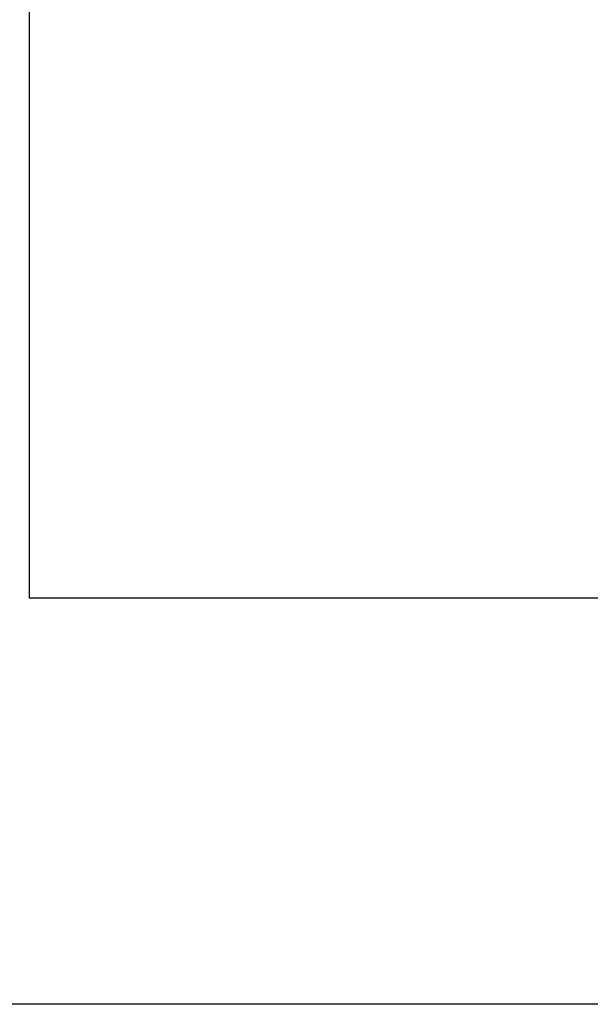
# Model space of a CAD drawing. Header units: millimetres. Extents: x -6500 to 4200, y 0 to 5940.
# Tile 82 of 157: x 39 to 95, y 0 to 97. Entities that reach past the tile are written whole.
import ezdxf

# ---------------------------------------------------------------- set-up
doc = ezdxf.new("R2010")
doc.units = ezdxf.units.MM
doc.layers.add('153', color=250, linetype='Continuous')
doc.layers.add('256', color=250, linetype='Continuous')

msp = doc.modelspace()

# ---------------------------------------------------------------- hatches: boundary and pattern name
at = {"layer": '153', "linetype": 'Continuous', "lineweight": 35}
h = msp.add_hatch(dxfattribs=at)
h.set_pattern_fill('ANSI31', color=155, scale=1.5, angle=29.985, style=0)
edge = h.paths.add_edge_path(flags=0)
edge.add_line((66.226, 94.643), (68.976, 94.643))
edge.add_line((68.976, 94.656), (66.226, 94.656))
edge = h.paths.add_edge_path(flags=0)
edge.add_spline(control_points=[(65.964, 94.393), (65.964, 94.402), (65.964, 94.411), (65.966, 94.428), (65.968, 94.445), (65.972, 94.461), (65.975, 94.472), (65.976, 94.474), (65.977, 94.478), (65.978, 94.48), (65.98, 94.486), (65.982, 94.49), (65.987, 94.502), (65.994, 94.517), (66.003, 94.532), (66.01, 94.543), (66.013, 94.546), (66.016, 94.551), (66.018, 94.553), (66.02, 94.557), (66.022, 94.558), (66.029, 94.567), (66.034, 94.573), (66.046, 94.585), (66.059, 94.597), (66.073, 94.607), (66.082, 94.613), (66.084, 94.614), (66.087, 94.616), (66.089, 94.617), (66.095, 94.621), (66.098, 94.623), (66.11, 94.629), (66.125, 94.636), (66.141, 94.642), (66.154, 94.646), (66.158, 94.647), (66.166, 94.649), (66.17, 94.65), (66.183, 94.653), (66.2, 94.655), (66.217, 94.656), (66.226, 94.656)], knot_values=[0, 0, 0, 0, 0.0625, 0.0625, 0.125, 0.1875, 0.1875, 0.203125, 0.203125, 0.21875, 0.21875, 0.25, 0.25, 0.3125, 0.375, 0.375, 0.40625, 0.40625, 0.421875, 0.421875, 0.4375, 0.4375, 0.5, 0.5, 0.5625, 0.625, 0.625, 0.640625, 0.640625, 0.65625, 0.65625, 0.6875, 0.6875, 0.75, 0.8125, 0.8125, 0.84375, 0.84375, 0.875, 0.875, 0.9375, 1, 1, 1, 1], degree=3, periodic=0)
edge.add_line((65.964, 91.531), (65.964, 94.393))
edge.add_line((65.976, 94.393), (65.976, 91.531))
edge.add_spline(control_points=[(66.226, 94.643), (66.218, 94.643), (66.201, 94.643), (66.185, 94.64), (66.173, 94.638), (66.169, 94.637), (66.161, 94.635), (66.157, 94.634), (66.145, 94.63), (66.13, 94.625), (66.115, 94.618), (66.104, 94.612), (66.101, 94.61), (66.096, 94.607), (66.094, 94.606), (66.09, 94.603), (66.089, 94.602), (66.08, 94.597), (66.067, 94.587), (66.055, 94.576), (66.043, 94.564), (66.038, 94.558), (66.031, 94.55), (66.03, 94.549), (66.028, 94.546), (66.026, 94.544), (66.023, 94.539), (66.02, 94.536), (66.014, 94.525), (66.005, 94.511), (65.998, 94.497), (65.994, 94.485), (65.992, 94.482), (65.99, 94.476), (65.989, 94.474), (65.988, 94.47), (65.987, 94.468), (65.984, 94.458), (65.98, 94.442), (65.978, 94.426), (65.976, 94.41), (65.976, 94.402), (65.976, 94.393)], knot_values=[0, 0, 0, 0, 0.0625, 0.125, 0.125, 0.15625, 0.15625, 0.1875, 0.1875, 0.25, 0.3125, 0.3125, 0.34375, 0.34375, 0.359375, 0.359375, 0.375, 0.375, 0.4375, 0.5, 0.5, 0.5625, 0.5625, 0.578125, 0.578125, 0.59375, 0.59375, 0.625, 0.625, 0.6875, 0.75, 0.75, 0.78125, 0.78125, 0.796875, 0.796875, 0.8125, 0.8125, 0.875, 0.9375, 0.9375, 1, 1, 1, 1], degree=3, periodic=0)
h = msp.add_hatch(dxfattribs=at)
h.set_pattern_fill('ANSI31', color=155, scale=1.5, angle=14.992, style=0)
h.paths.add_polyline_path([(66.046, 91.371), (66.167, 91.488), (66.004, 91.488), (66.004, 91.371)], flags=0)
edge = h.paths.add_edge_path(flags=0)
edge.add_spline(control_points=[(66.418, 91.304), (66.424, 91.304), (66.429, 91.304), (66.438, 91.303), (66.441, 91.303), (66.446, 91.302), (66.451, 91.301), (66.457, 91.299), (66.462, 91.297), (66.465, 91.297), (66.473, 91.294), (66.478, 91.291), (66.483, 91.289)], knot_values=[0, 0, 0, 0, 0.25, 0.25, 0.375, 0.375, 0.5, 0.625, 0.625, 0.75, 0.75, 1, 1, 1, 1], degree=3, periodic=0)
edge.add_spline(control_points=[(66.488, 91.306), (66.479, 91.308), (66.47, 91.309), (66.453, 91.313), (66.444, 91.315), (66.426, 91.32), (66.417, 91.322), (66.4, 91.327), (66.391, 91.33), (66.382, 91.333)], knot_values=[0, 0, 0, 0, 0.25, 0.25, 0.5, 0.5, 0.75, 0.75, 1, 1, 1, 1], degree=3, periodic=0)
edge.add_line((66.382, 91.333), (66.271, 91.371))
edge.add_spline(control_points=[(66.271, 91.371), (66.269, 91.371), (66.265, 91.373), (66.261, 91.376), (66.258, 91.378), (66.258, 91.378), (66.257, 91.379), (66.256, 91.38), (66.254, 91.381), (66.252, 91.384), (66.25, 91.385), (66.248, 91.388), (66.248, 91.389), (66.247, 91.391), (66.246, 91.392), (66.244, 91.395), (66.244, 91.398), (66.243, 91.4), (66.243, 91.401), (66.242, 91.402), (66.242, 91.403), (66.242, 91.404), (66.242, 91.405), (66.241, 91.409), (66.241, 91.411), (66.241, 91.415), (66.241, 91.416), (66.241, 91.418), (66.242, 91.419), (66.242, 91.423), (66.243, 91.425), (66.244, 91.428), (66.244, 91.43), (66.245, 91.431), (66.245, 91.432), (66.246, 91.433), (66.246, 91.433), (66.248, 91.436), (66.249, 91.438), (66.251, 91.441), (66.252, 91.441), (66.253, 91.443), (66.254, 91.444), (66.257, 91.446), (66.259, 91.448), (66.261, 91.45), (66.262, 91.45), (66.264, 91.452), (66.265, 91.452), (66.269, 91.454), (66.271, 91.455), (66.273, 91.455)], knot_values=[0, 0, 0, 0, 0.0625, 0.125, 0.125, 0.140625, 0.140625, 0.15625, 0.1875, 0.1875, 0.25, 0.25, 0.28125, 0.28125, 0.3125, 0.3125, 0.375, 0.375, 0.390625, 0.390625, 0.40625, 0.40625, 0.4375, 0.4375, 0.5, 0.5, 0.53125, 0.53125, 0.5625, 0.5625, 0.625, 0.625, 0.65625, 0.65625, 0.671875, 0.671875, 0.6875, 0.6875, 0.75, 0.75, 0.78125, 0.78125, 0.8125, 0.8125, 0.875, 0.875, 0.90625, 0.90625, 0.9375, 0.9375, 1, 1, 1, 1], degree=3, periodic=0)
edge.add_line((66.273, 91.455), (66.476, 91.513))
edge.add_line((66.476, 91.513), (66.344, 91.488))
edge.add_line((66.344, 91.488), (66.21, 91.488))
edge.add_line((66.21, 91.488), (66.114, 91.396))
edge.add_spline(control_points=[(66.114, 91.396), (66.113, 91.394), (66.111, 91.392), (66.108, 91.39), (66.107, 91.39), (66.105, 91.388), (66.103, 91.387), (66.101, 91.386), (66.099, 91.385), (66.098, 91.384), (66.095, 91.383), (66.093, 91.382), (66.091, 91.381)], knot_values=[0, 0, 0, 0, 0.25, 0.25, 0.375, 0.375, 0.5, 0.625, 0.625, 0.75, 0.75, 1, 1, 1, 1], degree=3, periodic=0)
edge.add_spline(control_points=[(66.089, 91.361), (66.095, 91.358), (66.102, 91.355), (66.111, 91.349), (66.113, 91.347), (66.119, 91.343), (66.125, 91.339), (66.131, 91.335), (66.136, 91.331), (66.139, 91.328), (66.147, 91.321), (66.152, 91.316), (66.156, 91.311)], knot_values=[0, 0, 0, 0, 0.25, 0.25, 0.375, 0.375, 0.5, 0.625, 0.625, 0.75, 0.75, 1, 1, 1, 1], degree=3, periodic=0)
edge.add_line((66.172, 91.304), (66.418, 91.304))
edge = h.paths.add_edge_path(flags=0)
edge.add_spline(control_points=[(66.091, 91.381), (66.09, 91.381), (66.089, 91.381), (66.087, 91.38), (66.087, 91.38), (66.087, 91.379), (66.086, 91.379), (66.086, 91.378), (66.085, 91.377), (66.085, 91.377), (66.084, 91.376), (66.084, 91.375), (66.084, 91.375), (66.083, 91.374), (66.083, 91.374), (66.083, 91.374), (66.083, 91.373), (66.083, 91.372), (66.083, 91.371), (66.083, 91.37), (66.083, 91.369), (66.083, 91.368), (66.083, 91.367), (66.084, 91.366), (66.084, 91.366), (66.085, 91.365), (66.085, 91.365), (66.086, 91.364), (66.086, 91.363), (66.087, 91.362), (66.088, 91.362), (66.089, 91.361)], knot_values=[0, 0, 0, 0, 0.125, 0.125, 0.15625, 0.15625, 0.1875, 0.25, 0.25, 0.3125, 0.3125, 0.375, 0.375, 0.40625, 0.40625, 0.4375, 0.4375, 0.5, 0.5625, 0.5625, 0.625, 0.625, 0.6875, 0.6875, 0.75, 0.75, 0.8125, 0.8125, 0.875, 0.875, 1, 1, 1, 1], degree=3, periodic=0)
edge = h.paths.add_edge_path(flags=0)
edge.add_spline(control_points=[(66.483, 91.289), (66.483, 91.289), (66.484, 91.288), (66.485, 91.288), (66.486, 91.288), (66.487, 91.288), (66.488, 91.288), (66.489, 91.288), (66.489, 91.288), (66.49, 91.288), (66.49, 91.289), (66.491, 91.289), (66.492, 91.289), (66.492, 91.289), (66.493, 91.29), (66.493, 91.29), (66.494, 91.291), (66.494, 91.291), (66.494, 91.292), (66.495, 91.292), (66.495, 91.293), (66.495, 91.294), (66.495, 91.294), (66.496, 91.295), (66.496, 91.295), (66.496, 91.296), (66.496, 91.297), (66.496, 91.297), (66.496, 91.298), (66.496, 91.299), (66.496, 91.299), (66.495, 91.301), (66.495, 91.301), (66.494, 91.302), (66.494, 91.303), (66.493, 91.304), (66.493, 91.304), (66.492, 91.305), (66.491, 91.305), (66.491, 91.305), (66.491, 91.305), (66.49, 91.306), (66.489, 91.306), (66.488, 91.306)], knot_values=[0, 0, 0, 0, 0.0625, 0.0625, 0.125, 0.125, 0.1875, 0.1875, 0.21875, 0.21875, 0.25, 0.28125, 0.28125, 0.3125, 0.3125, 0.375, 0.375, 0.40625, 0.40625, 0.4375, 0.46875, 0.46875, 0.5, 0.5, 0.5625, 0.5625, 0.59375, 0.59375, 0.625, 0.625, 0.6875, 0.6875, 0.75, 0.75, 0.8125, 0.8125, 0.875, 0.875, 0.90625, 0.90625, 0.9375, 0.9375, 1, 1, 1, 1], degree=3, periodic=0)
edge = h.paths.add_edge_path(flags=0)
edge.add_spline(control_points=[(66.564, 91.457), (66.564, 91.457), (66.564, 91.456), (66.563, 91.455), (66.563, 91.455), (66.563, 91.454), (66.563, 91.454), (66.563, 91.453), (66.562, 91.452), (66.562, 91.452), (66.562, 91.451), (66.561, 91.451), (66.561, 91.45), (66.56, 91.45), (66.56, 91.449), (66.559, 91.449), (66.558, 91.448), (66.557, 91.448), (66.556, 91.447), (66.556, 91.447), (66.555, 91.447), (66.555, 91.447), (66.554, 91.447), (66.553, 91.447), (66.553, 91.447), (66.551, 91.447), (66.551, 91.447), (66.55, 91.447), (66.549, 91.448), (66.549, 91.448), (66.549, 91.448), (66.548, 91.448), (66.547, 91.449), (66.546, 91.449), (66.546, 91.45), (66.546, 91.45), (66.545, 91.45), (66.545, 91.451), (66.544, 91.452), (66.544, 91.453), (66.544, 91.453), (66.543, 91.454), (66.543, 91.455), (66.543, 91.456)], knot_values=[0, 0, 0, 0, 0.0625, 0.0625, 0.09375, 0.09375, 0.125, 0.125, 0.1875, 0.1875, 0.21875, 0.21875, 0.25, 0.25, 0.3125, 0.3125, 0.375, 0.375, 0.4375, 0.4375, 0.46875, 0.46875, 0.5, 0.5, 0.5625, 0.5625, 0.625, 0.625, 0.65625, 0.65625, 0.6875, 0.6875, 0.75, 0.75, 0.78125, 0.78125, 0.8125, 0.8125, 0.875, 0.875, 0.9375, 0.9375, 1, 1, 1, 1], degree=3, periodic=0)
edge = h.paths.add_edge_path(flags=0)
edge.add_spline(control_points=[(66.31, 91.792), (66.311, 91.792), (66.311, 91.792), (66.312, 91.792), (66.313, 91.792), (66.314, 91.793), (66.314, 91.793), (66.315, 91.794), (66.316, 91.794), (66.316, 91.795), (66.317, 91.795), (66.317, 91.796), (66.317, 91.797), (66.317, 91.798), (66.318, 91.799), (66.318, 91.8), (66.317, 91.8), (66.317, 91.801), (66.317, 91.802), (66.317, 91.803), (66.316, 91.803), (66.316, 91.804), (66.315, 91.805), (66.314, 91.805), (66.314, 91.806), (66.313, 91.806), (66.312, 91.806), (66.311, 91.806), (66.311, 91.807), (66.309, 91.807), (66.309, 91.806), (66.308, 91.806), (66.307, 91.806), (66.307, 91.806)], knot_values=[0, 0, 0, 0, 0.0625, 0.0625, 0.125, 0.125, 0.1875, 0.1875, 0.25, 0.25, 0.3125, 0.3125, 0.375, 0.375, 0.4375, 0.4375, 0.5, 0.5, 0.5625, 0.5625, 0.625, 0.625, 0.6875, 0.6875, 0.75, 0.75, 0.8125, 0.8125, 0.875, 0.875, 0.9375, 0.9375, 1, 1, 1, 1], degree=3, periodic=0)
edge = h.paths.add_edge_path(flags=0)
edge.add_spline(control_points=[(66.278, 91.641), (66.278, 91.642), (66.278, 91.643), (66.278, 91.645), (66.278, 91.646), (66.278, 91.647), (66.277, 91.648), (66.277, 91.649), (66.277, 91.649), (66.277, 91.65), (66.276, 91.65), (66.276, 91.651), (66.275, 91.652), (66.274, 91.653), (66.274, 91.654), (66.273, 91.654), (66.273, 91.654), (66.272, 91.655), (66.271, 91.655), (66.27, 91.656), (66.27, 91.656), (66.268, 91.657), (66.266, 91.657), (66.264, 91.657), (66.263, 91.657), (66.261, 91.657), (66.26, 91.657), (66.259, 91.656), (66.258, 91.656), (66.258, 91.656)], knot_values=[0, 0, 0, 0, 0.125, 0.125, 0.1875, 0.1875, 0.25, 0.25, 0.28125, 0.28125, 0.3125, 0.3125, 0.375, 0.4375, 0.4375, 0.46875, 0.46875, 0.5, 0.5625, 0.5625, 0.625, 0.625, 0.75, 0.75, 0.875, 0.875, 0.9375, 0.9375, 1, 1, 1, 1], degree=3, periodic=0)
edge = h.paths.add_edge_path(flags=0)
edge.add_spline(control_points=[(66.543, 91.456), (66.542, 91.459), (66.542, 91.461), (66.54, 91.465), (66.54, 91.466), (66.539, 91.468), (66.538, 91.469), (66.538, 91.47), (66.537, 91.471), (66.535, 91.474), (66.534, 91.476), (66.531, 91.478), (66.531, 91.479), (66.529, 91.48), (66.528, 91.481), (66.525, 91.483), (66.523, 91.485), (66.52, 91.486), (66.519, 91.486), (66.515, 91.488), (66.512, 91.489), (66.509, 91.489), (66.508, 91.489), (66.507, 91.489), (66.506, 91.489), (66.504, 91.489), (66.502, 91.489), (66.498, 91.489), (66.495, 91.489), (66.493, 91.488)], knot_values=[0, 0, 0, 0, 0.125, 0.125, 0.1875, 0.1875, 0.21875, 0.21875, 0.25, 0.25, 0.375, 0.375, 0.40625, 0.40625, 0.4375, 0.5, 0.5625, 0.5625, 0.625, 0.625, 0.75, 0.75, 0.78125, 0.78125, 0.8125, 0.8125, 0.875, 0.875, 1, 1, 1, 1], degree=3, periodic=0)
edge.add_line((66.493, 91.488), (66.281, 91.427))
edge.add_spline(control_points=[(66.281, 91.427), (66.28, 91.427), (66.278, 91.426), (66.276, 91.425), (66.276, 91.425), (66.276, 91.424), (66.275, 91.424), (66.274, 91.423), (66.274, 91.422), (66.273, 91.422), (66.273, 91.421), (66.272, 91.421), (66.272, 91.42), (66.272, 91.419), (66.271, 91.418), (66.271, 91.417), (66.271, 91.417), (66.271, 91.416), (66.271, 91.416), (66.27, 91.415), (66.27, 91.414), (66.27, 91.412), (66.27, 91.411), (66.27, 91.41), (66.271, 91.409), (66.271, 91.408), (66.271, 91.407), (66.271, 91.407), (66.272, 91.406), (66.272, 91.405), (66.272, 91.405), (66.273, 91.404), (66.273, 91.403), (66.274, 91.403), (66.274, 91.402), (66.275, 91.401), (66.276, 91.401), (66.277, 91.4), (66.278, 91.4), (66.279, 91.399), (66.28, 91.399), (66.28, 91.398)], knot_values=[0, 0, 0, 0, 0.125, 0.125, 0.15625, 0.15625, 0.1875, 0.1875, 0.25, 0.25, 0.28125, 0.28125, 0.3125, 0.3125, 0.375, 0.375, 0.40625, 0.40625, 0.4375, 0.4375, 0.5, 0.5, 0.5625, 0.5625, 0.625, 0.625, 0.65625, 0.65625, 0.6875, 0.6875, 0.75, 0.75, 0.78125, 0.78125, 0.8125, 0.8125, 0.875, 0.875, 0.9375, 0.9375, 1, 1, 1, 1], degree=3, periodic=0)
edge.add_line((66.28, 91.398), (66.544, 91.308))
edge.add_spline(control_points=[(66.544, 91.308), (66.546, 91.308), (66.547, 91.308), (66.548, 91.307), (66.549, 91.306), (66.55, 91.306), (66.55, 91.305), (66.552, 91.304), (66.553, 91.303), (66.554, 91.302), (66.554, 91.302), (66.555, 91.301), (66.555, 91.3), (66.556, 91.298), (66.557, 91.297), (66.557, 91.296), (66.557, 91.295), (66.558, 91.294), (66.558, 91.293), (66.558, 91.292), (66.558, 91.29), (66.558, 91.289), (66.558, 91.288), (66.558, 91.287), (66.558, 91.286), (66.558, 91.284), (66.558, 91.283), (66.557, 91.281), (66.557, 91.281), (66.556, 91.28), (66.556, 91.279), (66.555, 91.278), (66.554, 91.277), (66.553, 91.275), (66.552, 91.274), (66.55, 91.272), (66.549, 91.272), (66.548, 91.271), (66.547, 91.27), (66.546, 91.27), (66.545, 91.27), (66.544, 91.269), (66.543, 91.269), (66.541, 91.268), (66.54, 91.268), (66.539, 91.268), (66.538, 91.268), (66.538, 91.268)], knot_values=[0, 0, 0, 0, 0.0625, 0.0625, 0.09375, 0.09375, 0.125, 0.125, 0.1875, 0.1875, 0.21875, 0.21875, 0.25, 0.25, 0.3125, 0.3125, 0.34375, 0.34375, 0.375, 0.375, 0.4375, 0.4375, 0.46875, 0.46875, 0.5, 0.5, 0.5625, 0.5625, 0.59375, 0.59375, 0.625, 0.625, 0.6875, 0.6875, 0.75, 0.75, 0.8125, 0.8125, 0.84375, 0.84375, 0.875, 0.875, 0.9375, 0.9375, 0.96875, 0.96875, 1, 1, 1, 1], degree=3, periodic=0)
edge.add_line((66.538, 91.268), (66.172, 91.268))
edge.add_spline(control_points=[(66.172, 91.268), (66.168, 91.268), (66.163, 91.269), (66.158, 91.27), (66.157, 91.27), (66.155, 91.271), (66.154, 91.271), (66.151, 91.272), (66.147, 91.274), (66.143, 91.276), (66.14, 91.278), (66.139, 91.278), (66.138, 91.28), (66.137, 91.28), (66.133, 91.284), (66.13, 91.287), (66.127, 91.29)], knot_values=[0, 0, 0, 0, 0.25, 0.25, 0.3125, 0.3125, 0.375, 0.375, 0.5, 0.625, 0.625, 0.6875, 0.6875, 0.75, 0.75, 1, 1, 1, 1], degree=3, periodic=0)
edge.add_spline(control_points=[(66.127, 91.29), (66.124, 91.293), (66.119, 91.299), (66.113, 91.305), (66.108, 91.309), (66.106, 91.31), (66.103, 91.312), (66.101, 91.313), (66.096, 91.316), (66.089, 91.32), (66.082, 91.324), (66.076, 91.326), (66.074, 91.326), (66.07, 91.327), (66.068, 91.328), (66.062, 91.329), (66.054, 91.33), (66.046, 91.331), (66.042, 91.331)], knot_values=[0, 0, 0, 0, 0.125, 0.25, 0.25, 0.3125, 0.3125, 0.375, 0.375, 0.5, 0.625, 0.625, 0.6875, 0.6875, 0.75, 0.75, 0.875, 1, 1, 1, 1], degree=3, periodic=0)
edge.add_line((66.042, 91.331), (65.964, 91.331))
edge.add_line((65.964, 91.331), (65.964, 91.531))
edge.add_line((65.964, 91.531), (66.169, 91.531))
edge.add_spline(control_points=[(66.564, 91.478), (66.564, 91.48), (66.563, 91.482), (66.562, 91.487), (66.562, 91.489), (66.561, 91.492), (66.56, 91.493), (66.559, 91.495), (66.558, 91.496), (66.557, 91.499), (66.555, 91.5), (66.554, 91.502)], knot_values=[0, 0, 0, 0, 0.25, 0.25, 0.5, 0.5, 0.625, 0.625, 0.75, 0.75, 1, 1, 1, 1], degree=3, periodic=0)
edge.add_spline(control_points=[(66.554, 91.502), (66.552, 91.504), (66.55, 91.506), (66.546, 91.511), (66.544, 91.513), (66.541, 91.518), (66.539, 91.521), (66.536, 91.526), (66.535, 91.528), (66.533, 91.531)], knot_values=[0, 0, 0, 0, 0.25, 0.25, 0.5, 0.5, 0.75, 0.75, 1, 1, 1, 1], degree=3, periodic=0)
edge.add_line((66.533, 91.531), (66.364, 91.531))
edge.add_line((66.364, 91.531), (66.364, 91.819))
edge.add_spline(control_points=[(66.364, 91.819), (66.364, 91.821), (66.363, 91.824), (66.363, 91.827), (66.362, 91.83), (66.362, 91.83), (66.361, 91.832), (66.361, 91.833), (66.36, 91.835), (66.359, 91.838), (66.357, 91.841), (66.355, 91.843), (66.354, 91.844), (66.352, 91.847), (66.349, 91.849), (66.347, 91.851), (66.345, 91.852), (66.344, 91.852), (66.343, 91.853), (66.342, 91.853), (66.34, 91.854), (66.338, 91.855), (66.336, 91.856), (66.335, 91.856), (66.334, 91.856), (66.333, 91.856), (66.33, 91.857), (66.327, 91.857), (66.324, 91.857), (66.322, 91.857), (66.321, 91.857), (66.319, 91.856), (66.318, 91.856), (66.316, 91.856), (66.313, 91.855), (66.31, 91.853), (66.309, 91.853)], knot_values=[0, 0, 0, 0, 0.0625, 0.125, 0.125, 0.15625, 0.15625, 0.1875, 0.1875, 0.25, 0.3125, 0.3125, 0.375, 0.375, 0.4375, 0.5, 0.5, 0.53125, 0.53125, 0.5625, 0.5625, 0.625, 0.625, 0.65625, 0.65625, 0.6875, 0.6875, 0.75, 0.8125, 0.8125, 0.84375, 0.84375, 0.875, 0.875, 0.9375, 1, 1, 1, 1], degree=3, periodic=0)
edge.add_spline(control_points=[(66.309, 91.853), (66.301, 91.849), (66.287, 91.84), (66.266, 91.826), (66.253, 91.816), (66.245, 91.809), (66.244, 91.807), (66.24, 91.805), (66.236, 91.8), (66.231, 91.796), (66.223, 91.787), (66.217, 91.781), (66.209, 91.771), (66.206, 91.768), (66.201, 91.761), (66.199, 91.758), (66.191, 91.748), (66.182, 91.734), (66.174, 91.719), (66.17, 91.712)], knot_values=[0, 0, 0, 0, 0.125, 0.25, 0.375, 0.375, 0.40625, 0.40625, 0.4375, 0.5, 0.5, 0.625, 0.625, 0.6875, 0.6875, 0.75, 0.75, 0.875, 1, 1, 1, 1], degree=3, periodic=0)
edge.add_line((66.17, 91.712), (66.197, 91.684))
edge.add_spline(control_points=[(66.197, 91.684), (66.2, 91.69), (66.203, 91.697), (66.207, 91.706), (66.209, 91.709), (66.211, 91.714), (66.212, 91.715), (66.214, 91.718), (66.215, 91.72), (66.219, 91.727), (66.227, 91.739), (66.24, 91.755), (66.251, 91.766), (66.258, 91.772), (66.26, 91.775), (66.262, 91.776), (66.266, 91.779), (66.268, 91.781), (66.277, 91.788), (66.288, 91.796), (66.3, 91.803), (66.307, 91.806)], knot_values=[0, 0, 0, 0, 0.125, 0.125, 0.1875, 0.1875, 0.21875, 0.21875, 0.25, 0.25, 0.375, 0.5, 0.625, 0.65625, 0.65625, 0.6875, 0.6875, 0.75, 0.75, 0.875, 1, 1, 1, 1], degree=3, periodic=0)
edge.add_line((66.304, 91.792), (66.297, 91.758))
edge.add_spline(control_points=[(66.297, 91.758), (66.289, 91.744), (66.28, 91.73), (66.269, 91.714), (66.266, 91.71), (66.261, 91.704), (66.259, 91.701), (66.251, 91.691), (66.241, 91.678), (66.23, 91.666), (66.219, 91.654), (66.213, 91.648), (66.195, 91.631), (66.183, 91.621), (66.17, 91.61)], knot_values=[0, 0, 0, 0, 0.25, 0.25, 0.3125, 0.3125, 0.375, 0.375, 0.5, 0.625, 0.625, 0.75, 0.75, 1, 1, 1, 1], degree=3, periodic=0)
edge.add_spline(control_points=[(66.184, 91.598), (66.19, 91.604), (66.195, 91.609), (66.203, 91.617), (66.206, 91.62), (66.212, 91.625), (66.218, 91.63), (66.225, 91.635), (66.231, 91.639), (66.234, 91.642), (66.244, 91.648), (66.251, 91.652), (66.258, 91.656)], knot_values=[0, 0, 0, 0, 0.25, 0.25, 0.375, 0.375, 0.5, 0.625, 0.625, 0.75, 0.75, 1, 1, 1, 1], degree=3, periodic=0)
edge.add_line((66.278, 91.641), (66.266, 91.581))
edge.add_spline(control_points=[(66.266, 91.581), (66.266, 91.579), (66.265, 91.576), (66.264, 91.574), (66.263, 91.572), (66.262, 91.571), (66.261, 91.57), (66.261, 91.57), (66.26, 91.568), (66.259, 91.567), (66.257, 91.566), (66.256, 91.565), (66.255, 91.564), (66.255, 91.564), (66.253, 91.563), (66.251, 91.562), (66.249, 91.561), (66.249, 91.561), (66.247, 91.561), (66.247, 91.561), (66.244, 91.56), (66.243, 91.56), (66.242, 91.56)], knot_values=[0, 0, 0, 0, 0.125, 0.25, 0.25, 0.3125, 0.3125, 0.375, 0.375, 0.5, 0.5, 0.5625, 0.5625, 0.625, 0.625, 0.75, 0.75, 0.8125, 0.8125, 0.875, 0.875, 1, 1, 1, 1], degree=3, periodic=0)
edge.add_line((66.242, 91.56), (66.189, 91.56))
h = msp.add_hatch(dxfattribs=at)
h.set_pattern_fill('ANSI31', color=155, scale=1.5, angle=-29.985, style=0)
edge = h.paths.add_edge_path(flags=0)
edge.add_line((68.526, 89.893), (68.526, 90.393))
edge.add_line((68.539, 90.393), (68.539, 89.893))
edge = h.paths.add_edge_path(flags=0)
edge.add_line((66.564, 89.893), (66.564, 91.418))
edge.add_spline(control_points=[(66.826, 89.631), (66.817, 89.631), (66.8, 89.632), (66.783, 89.634), (66.77, 89.637), (66.766, 89.638), (66.758, 89.64), (66.754, 89.641), (66.741, 89.645), (66.725, 89.651), (66.71, 89.658), (66.698, 89.664), (66.695, 89.666), (66.689, 89.67), (66.687, 89.671), (66.684, 89.673), (66.682, 89.674), (66.673, 89.68), (66.659, 89.69), (66.646, 89.702), (66.634, 89.714), (66.629, 89.72), (66.622, 89.729), (66.62, 89.73), (66.618, 89.734), (66.616, 89.736), (66.613, 89.741), (66.61, 89.744), (66.603, 89.755), (66.594, 89.77), (66.587, 89.785), (66.582, 89.797), (66.58, 89.801), (66.578, 89.807), (66.577, 89.809), (66.576, 89.813), (66.575, 89.815), (66.572, 89.826), (66.568, 89.842), (66.566, 89.859), (66.564, 89.876), (66.564, 89.885), (66.564, 89.893)], knot_values=[0, 0, 0, 0, 0.0625, 0.125, 0.125, 0.15625, 0.15625, 0.1875, 0.1875, 0.25, 0.3125, 0.3125, 0.34375, 0.34375, 0.359375, 0.359375, 0.375, 0.375, 0.4375, 0.5, 0.5, 0.5625, 0.5625, 0.578125, 0.578125, 0.59375, 0.59375, 0.625, 0.625, 0.6875, 0.75, 0.75, 0.78125, 0.78125, 0.796875, 0.796875, 0.8125, 0.8125, 0.875, 0.9375, 0.9375, 1, 1, 1, 1], degree=3, periodic=0)
edge.add_line((68.276, 89.631), (66.826, 89.631))
edge.add_spline(control_points=[(68.539, 89.893), (68.539, 89.885), (68.538, 89.868), (68.535, 89.851), (68.533, 89.838), (68.532, 89.834), (68.53, 89.825), (68.528, 89.821), (68.525, 89.809), (68.519, 89.793), (68.512, 89.777), (68.505, 89.766), (68.503, 89.762), (68.5, 89.757), (68.499, 89.755), (68.497, 89.751), (68.495, 89.749), (68.489, 89.74), (68.479, 89.726), (68.468, 89.714), (68.456, 89.702), (68.449, 89.696), (68.441, 89.689), (68.439, 89.688), (68.436, 89.685), (68.434, 89.684), (68.429, 89.68), (68.425, 89.677), (68.415, 89.67), (68.4, 89.662), (68.384, 89.654), (68.373, 89.649), (68.369, 89.648), (68.362, 89.646), (68.36, 89.645), (68.356, 89.644), (68.354, 89.643), (68.344, 89.64), (68.327, 89.636), (68.31, 89.633), (68.293, 89.631), (68.285, 89.631), (68.276, 89.631)], knot_values=[0, 0, 0, 0, 0.0625, 0.125, 0.125, 0.15625, 0.15625, 0.1875, 0.1875, 0.25, 0.3125, 0.3125, 0.34375, 0.34375, 0.359375, 0.359375, 0.375, 0.375, 0.4375, 0.5, 0.5, 0.5625, 0.5625, 0.578125, 0.578125, 0.59375, 0.59375, 0.625, 0.625, 0.6875, 0.75, 0.75, 0.78125, 0.78125, 0.796875, 0.796875, 0.8125, 0.8125, 0.875, 0.9375, 0.9375, 1, 1, 1, 1], degree=3, periodic=0)
edge.add_spline(control_points=[(68.276, 89.643), (68.284, 89.643), (68.293, 89.644), (68.309, 89.645), (68.325, 89.648), (68.341, 89.652), (68.35, 89.655), (68.352, 89.655), (68.356, 89.657), (68.358, 89.657), (68.364, 89.659), (68.368, 89.661), (68.379, 89.666), (68.394, 89.673), (68.408, 89.681), (68.418, 89.688), (68.422, 89.69), (68.426, 89.694), (68.428, 89.695), (68.431, 89.698), (68.433, 89.699), (68.441, 89.705), (68.447, 89.711), (68.459, 89.722), (68.469, 89.734), (68.479, 89.748), (68.485, 89.756), (68.486, 89.758), (68.488, 89.761), (68.489, 89.763), (68.493, 89.768), (68.495, 89.772), (68.5, 89.783), (68.507, 89.797), (68.513, 89.813), (68.516, 89.824), (68.517, 89.828), (68.52, 89.836), (68.52, 89.84), (68.523, 89.853), (68.525, 89.869), (68.526, 89.885), (68.526, 89.893)], knot_values=[0, 0, 0, 0, 0.0625, 0.0625, 0.125, 0.1875, 0.1875, 0.203125, 0.203125, 0.21875, 0.21875, 0.25, 0.25, 0.3125, 0.375, 0.375, 0.40625, 0.40625, 0.421875, 0.421875, 0.4375, 0.4375, 0.5, 0.5, 0.5625, 0.625, 0.625, 0.640625, 0.640625, 0.65625, 0.65625, 0.6875, 0.6875, 0.75, 0.8125, 0.8125, 0.84375, 0.84375, 0.875, 0.875, 0.9375, 1, 1, 1, 1], degree=3, periodic=0)
edge.add_line((66.826, 89.643), (68.276, 89.643))
edge.add_spline(control_points=[(66.576, 89.893), (66.576, 89.885), (66.576, 89.877), (66.578, 89.861), (66.58, 89.845), (66.584, 89.829), (66.587, 89.819), (66.588, 89.817), (66.589, 89.813), (66.59, 89.811), (66.592, 89.805), (66.594, 89.802), (66.598, 89.79), (66.605, 89.775), (66.614, 89.762), (66.62, 89.751), (66.623, 89.748), (66.626, 89.743), (66.628, 89.741), (66.63, 89.738), (66.631, 89.737), (66.638, 89.729), (66.643, 89.723), (66.655, 89.711), (66.667, 89.7), (66.68, 89.69), (66.689, 89.685), (66.69, 89.683), (66.694, 89.681), (66.696, 89.68), (66.701, 89.677), (66.704, 89.675), (66.715, 89.669), (66.73, 89.662), (66.745, 89.657), (66.757, 89.653), (66.761, 89.652), (66.769, 89.65), (66.773, 89.649), (66.785, 89.647), (66.801, 89.644), (66.818, 89.643), (66.826, 89.643)], knot_values=[0, 0, 0, 0, 0.0625, 0.0625, 0.125, 0.1875, 0.1875, 0.203125, 0.203125, 0.21875, 0.21875, 0.25, 0.25, 0.3125, 0.375, 0.375, 0.40625, 0.40625, 0.421875, 0.421875, 0.4375, 0.4375, 0.5, 0.5, 0.5625, 0.625, 0.625, 0.640625, 0.640625, 0.65625, 0.65625, 0.6875, 0.6875, 0.75, 0.8125, 0.8125, 0.84375, 0.84375, 0.875, 0.875, 0.9375, 1, 1, 1, 1], degree=3, periodic=0)
edge.add_line((66.576, 91.418), (66.576, 89.893))
h = msp.add_hatch(dxfattribs=at)
h.set_pattern_fill('ANSI31', color=155, scale=1.5, angle=-29.985, style=0)
h.paths.add_polyline_path([(72.301, 89.643), (68.801, 89.643), (68.801, 90.393), (72.301, 90.393)], flags=0)
h = msp.add_hatch(dxfattribs=at)
h.set_pattern_fill('ANSI31', color=155, scale=1.5, angle=14.992, style=0)
edge = h.paths.add_edge_path(flags=0)
edge.add_spline(control_points=[(72.551, 89.793), (72.551, 89.789), (72.551, 89.779), (72.549, 89.769), (72.548, 89.762), (72.547, 89.759), (72.546, 89.754), (72.545, 89.752), (72.543, 89.745), (72.54, 89.736), (72.536, 89.727), (72.532, 89.721), (72.531, 89.718), (72.529, 89.715), (72.528, 89.714), (72.527, 89.712), (72.526, 89.711), (72.523, 89.706), (72.517, 89.698), (72.507, 89.687), (72.5, 89.681), (72.495, 89.677), (72.494, 89.676), (72.492, 89.674), (72.489, 89.672), (72.486, 89.67), (72.48, 89.666), (72.472, 89.661), (72.463, 89.657), (72.456, 89.654), (72.454, 89.653), (72.45, 89.652), (72.449, 89.651), (72.447, 89.651), (72.446, 89.65), (72.44, 89.648), (72.43, 89.646), (72.421, 89.645), (72.411, 89.644), (72.406, 89.643), (72.401, 89.643)], knot_values=[0, 0, 0, 0, 0.0625, 0.125, 0.125, 0.15625, 0.15625, 0.1875, 0.1875, 0.25, 0.3125, 0.3125, 0.34375, 0.34375, 0.359375, 0.359375, 0.375, 0.375, 0.4375, 0.5, 0.5625, 0.5625, 0.578125, 0.578125, 0.59375, 0.625, 0.625, 0.6875, 0.75, 0.75, 0.78125, 0.78125, 0.796875, 0.796875, 0.8125, 0.8125, 0.875, 0.9375, 0.9375, 1, 1, 1, 1], degree=3, periodic=0)
edge.add_line((72.401, 89.643), (72.301, 89.643))
edge.add_line((72.301, 89.643), (72.301, 90.581))
edge.add_line((72.301, 90.581), (72.551, 90.581))
edge.add_line((72.551, 90.581), (72.551, 89.793))

# ---------------------------------------------------------------- linework, layer by layer
at = {"layer": '256', "linetype": 'Continuous', "lineweight": -3}
for p, q in [((40, 40), (40, 5900)), ((4160, 40), (40, 40)), ((4200, 0), (0, 0))]:
    msp.add_line(p, q, dxfattribs=at)

doc.saveas('drawing.dxf')
